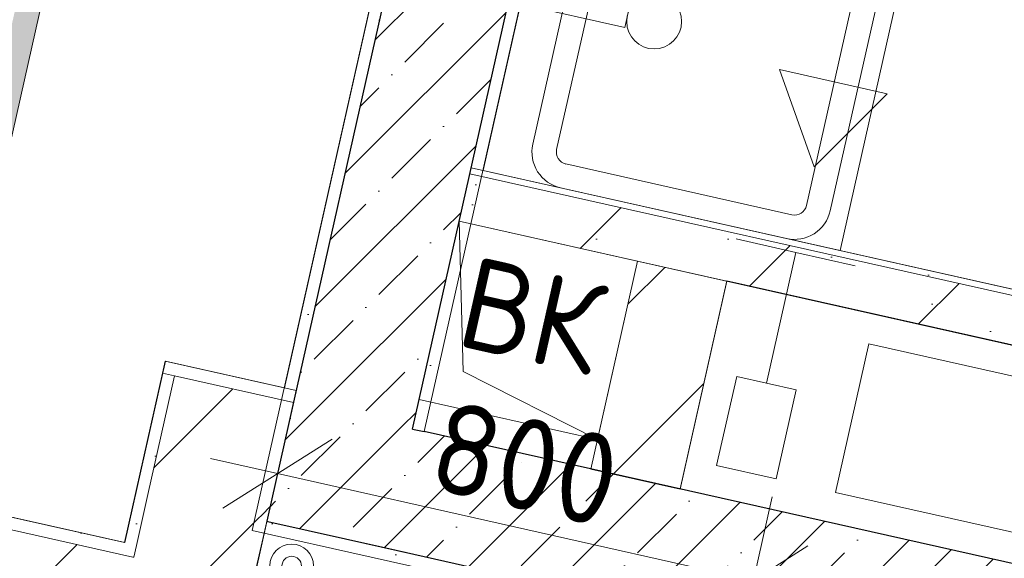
# Model space of a CAD drawing. Header units: millimetres. Extents: x -7145539 to -6664766, y 5874041 to 6141700.
# Tile 152 of 177: x -6924746 to -6923130, y 5899194 to 5900078. Entities that reach past the tile are written whole.
import ezdxf
from ezdxf.enums import TextEntityAlignment as Align

# ---------------------------------------------------------------- set-up
doc = ezdxf.new("R2010")
doc.units = ezdxf.units.MM
doc.header["$MEASUREMENT"] = 0
doc.linetypes.add('Штрихпунктирная', pattern=[670.277762, 352.777767, -176.388884, 0, -141.111112])
for name, color, linetype in [('S - квартира_помещение.АР', 7, 'Continuous'), ('S - МОП.АР', 7, 'Continuous'), ('АР-Мебель_Сантехника.АР', 7, 'Continuous'), ('АР-Стены_внутренние_пилоны.АР', 7, 'Continuous'), ('АР-Стены_Перегородки_100_.АР', 7, 'Continuous'), ('АР-Стены_Перегородки_шахты_.АР', 7, 'Continuous'), ('АР-Чертеж-Оси_Осевые размеры.АР', 7, 'Continuous'), ('АР-Чертеж-Размеры.АР', 7, 'Continuous'), ('ИОС-Шахты и отверстия.АР', 7, 'Continuous')]:
    doc.layers.add(name, color=color, linetype=linetype)
for name, color, linetype, lineweight in [('S - квартира_помещение.АР_Ном._пера__101', 252, 'Continuous', 0), ('АР-Мебель_Сантехника.АР_Ном._пера__101', 252, 'Continuous', 0), ('АР-Стены_внутренние_пилоны.АР_Ном._пера__1', 7, 'Continuous', 15), ('АР-Стены_Перегородки_100_.АР_Ном._пера__1', 7, 'Continuous', 15), ('АР-Стены_Перегородки_шахты_.АР_Ном._пера__1', 7, 'Continuous', 15), ('АР-Чертеж-Оси_Осевые размеры.АР_Ном._пера__120', 7, 'Continuous', 0), ('АР-Чертеж-Размеры.АР_Ном._пера__1', 7, 'Continuous', 0), ('Двери Archicad_Ном._пера__120', 7, 'Continuous', 0), ('ИОС-Шахты и отверстия.АР_Ном._пера__1', 7, 'Continuous', 0), ('Паспорта Зон Archicad_Ном._пера__1', 7, 'Continuous', 0)]:
    doc.layers.add(name, color=color, linetype=linetype, lineweight=lineweight)
doc.styles.add('РЎР“Р•РќР•Р\xa0Р\x98Р\xa0_РЎРўР\x98Р›Р¬_1', font='txt')
doc.styles.add('РЎР“Р•РќР•Р\xa0Р\x98Р\xa0_РЎРўР\x98Р›Р¬_2', font='GOTHIC.TTF')
doc.styles.add('РЎР“Р•РќР•Р\xa0Р\x98Р\xa0_РЎРўР\x98Р›Р¬_6', font='GOST_Common.ttf')
doc.styles.add('РЎР“Р•РќР•Р\xa0Р\x98Р\xa0_РЎРўР\x98Р›Р¬_7', font='txt')
doc.dimstyles.new('СГЕНЕРИР_СТИЛЬ__1', dxfattribs={"dimtxt": 150, "dimasz": 142.5, "dimexe": 0.18, "dimexo": 0.0625, "dimgap": 0, "dimtad": 1, "dimdec": 0, "dimzin": 0, "dimdsep": 46, "dimtxsty": 'РЎР“Р•РќР•Р\xa0Р\x98Р\xa0_РЎРўР\x98Р›Р¬_6', "dimblk": 'ARROWHEAD_6', "dimblk1": 'ARROWHEAD_6', "dimblk2": 'ARROWHEAD_6', "dimcen": 0.09, "dimse1": 1, "dimse2": 1, "dimclrd": 7, "dimclre": 7, "dimclrt": 7, "dimazin": 0, "dimtfac": 1, "dimtdec": 4, "dimtmove": 0, "dimatfit": 3, "dimfxl": 1, "dimtolj": 1, "dimtzin": 0, "dimarcsym": 0})
pattern_1 = [(45, (-6321637.81, 6319297.94), (-111.369318, 111.369318), [0, -105, 0, -157.5]), (110, (-6321287.81, 6319297.94), (148.001588, 53.868173), [0, -77, 0, -133])]
pattern_2 = [(45, (-6321637.81, 6318947.94), (-84.852814, 84.852814), []), (45, (-6321680.24, 6318990.37), (-84.852814, 84.852814), [90, -30, 0, -30])]
pattern_3 = [(45, (-6321637.81, 6318947.94), (-127.279217, 127.279217), [])]

# ---------------------------------------------------------------- blocks, each defined once
blk = doc.blocks.new('Кухня_4_39_1', base_point=(-6922807.4, 5900967.1))
at = {"layer": 'S - квартира_помещение.АР_Ном._пера__101', "color": 252, "linetype": 'Continuous', "lineweight": 0, "flags": 128}
blk.add_lwpolyline([(-6923985.5, 5899830.5), (-6920960.6, 5899151.1), (-6920253.9, 5902297.8), (-6923278.8, 5902977.2)], close=True, dxfattribs=at)
at = {"layer": 'Паспорта Зон Archicad_Ном._пера__1', "color": 7, "lineweight": 0, "style": 'РЎР“Р•РќР•Р\xa0Р\x98Р\xa0_РЎРўР\x98Р›Р¬_1'}
blk.add_attdef('ROOM_NUMBER', text='', height=250, rotation=347.3411, dxfattribs=at).set_placement((-6922322, 5901262.7), align=Align.MIDDLE_CENTER)
blk = doc.blocks.new('Секция Белфаст 1-створчатая с Мойкой 23[129]_1', base_point=(-6923399.8, 5899698.9))
at = {"layer": 'АР-Мебель_Сантехника.АР_Ном._пера__101', "color": 252, "linetype": 'Continuous', "lineweight": 0}
for p, q in [((-6923853.8, 5900415.8), (-6923985.3, 5899830.4)), ((-6923268.4, 5900284.4), (-6923853.8, 5900415.8)), ((-6923735.7, 5900348.3), (-6923364.9, 5900265.1)), ((-6923812.2, 5900099), (-6923759.6, 5900333.2)), ((-6923268.4, 5900284.4), (-6923356.2, 5900304.1)), ((-6923399.8, 5899698.9), (-6923268.4, 5900284.4)), ((-6923349.8, 5900241.2), (-6923455, 5899772.8)), ((-6923864.8, 5899864.9), (-6923812.2, 5900099)), ((-6923985.3, 5899830.4), (-6923399.8, 5899698.9)), ((-6923478.9, 5899757.7), (-6923849.7, 5899841)), ((-6923399.8, 5899698.9), (-6923487.7, 5899718.7))]:
    blk.add_line(p, q, dxfattribs=at)
at = {"layer": 'АР-Мебель_Сантехника.АР_Ном._пера__101', "color": 252, "linetype": 'Continuous', "lineweight": 0, "flags": 128}
blk.add_lwpolyline([(-6923851.2, 5900107.8), (-6923798.6, 5900342, -0.414214), (-6923726.9, 5900387.4), (-6923356.2, 5900304.1, -0.414214), (-6923310.8, 5900232.4), (-6923416, 5899764.1, -0.414214), (-6923487.7, 5899718.7), (-6923858.4, 5899801.9, -0.414214), (-6923903.8, 5899873.6)], format="xyb", close=True, dxfattribs=at)
blk.add_lwpolyline([(-6923753.2, 5900065.3), (-6923744.4, 5900104.3), (-6923915.1, 5900142.7), (-6923923.9, 5900103.6)], close=True, dxfattribs=at)
at = {"layer": 'АР-Мебель_Сантехника.АР_Ном._пера__101', "color": 252, "linetype": 'Continuous', "lineweight": 0}
blk.add_circle((-6923704.9, 5900074.9), 45, dxfattribs=at)
for centre, start, end in [((-6923740.1, 5900328.8), 77.3411, 167.3411), ((-6923369.3, 5900245.5), 347.3411, 77.3411), ((-6923845.3, 5899860.5), 167.3411, 257.3411), ((-6923474.5, 5899777.2), 257.3411, 347.3411)]:
    blk.add_arc(centre, 20, start, end, dxfattribs=at)
blk = doc.blocks.new('Стена_244_1', base_point=(-6924223, 5899320.5))
at = {"layer": 'АР-Стены_внутренние_пилоны.АР', "linetype": 'Continuous', "lineweight": 0, "true_color": 0x000000}
h = blk.add_hatch(dxfattribs=at)
h.set_pattern_fill('ЖЕЛЕЗОБЕТОН__PROJECT__0001', color=18, style=0, pattern_type=2)
h.set_pattern_definition(pattern_2)
h.paths.add_polyline_path([(-6924338.6, 5899254.2), (-6924105.4, 5899388.1), (-6924101.4, 5899405.9), (-6924296.5, 5899449.8), (-6924340.3, 5899254.6)])
h = blk.add_hatch(dxfattribs=at)
h.set_pattern_fill('ЖЕЛЕЗОБЕТОН__PROJECT__0001', color=18, style=0, pattern_type=2)
h.set_pattern_definition(pattern_2)
h.paths.add_polyline_path([(-6924145.2, 5899210.8), (-6922467, 5898833.9), (-6922423.1, 5899029), (-6924081.9, 5899401.6), (-6924105.4, 5899388.1)])
h = blk.add_hatch(dxfattribs=at)
h.set_pattern_fill('ЖЕЛЕЗОБЕТОН__PROJECT__0001', color=18, style=0, pattern_type=2)
h.set_pattern_definition(pattern_2)
h.paths.add_polyline_path([(-6924105.4, 5899388.1), (-6924081.9, 5899401.6), (-6924101.4, 5899405.9)])
h = blk.add_hatch(dxfattribs=at)
h.set_pattern_fill('ЖЕЛЕЗОБЕТОН__PROJECT__0001', color=18, style=0, pattern_type=2)
h.set_pattern_definition(pattern_2)
h.paths.add_polyline_path([(-6924105.4, 5899388.1), (-6924338.6, 5899254.2), (-6924145.2, 5899210.8)])
h = blk.add_hatch(dxfattribs=at)
h.set_pattern_fill('ШТУКАТУРКА__ГИПС_01_0001', color=18, style=0, pattern_type=2)
h.set_pattern_definition(pattern_1)
h.paths.add_polyline_path([(-6924359.8, 5899259), (-6924364.2, 5899239.5), (-6924340.7, 5899253), (-6924340.3, 5899254.6)])
h = blk.add_hatch(dxfattribs=at)
h.set_pattern_fill('ШТУКАТУРКА__ГИПС_01_0001', color=18, style=0, pattern_type=2)
h.set_pattern_definition(pattern_1)
h.paths.add_polyline_path([(-6924364.2, 5899239.5), (-6924344.7, 5899235.1), (-6924340.7, 5899253)])
h = blk.add_hatch(dxfattribs=at)
h.set_pattern_fill('ШТУКАТУРКА__ГИПС_01_0001', color=18, style=0, pattern_type=2)
h.set_pattern_definition(pattern_1)
h.paths.add_polyline_path([(-6923579.3, 5899083.7), (-6924338.6, 5899254.2), (-6924340.7, 5899253), (-6924344.7, 5899235.1), (-6923583.7, 5899064.2)])
h = blk.add_hatch(dxfattribs=at)
h.set_pattern_fill('ШТУКАТУРКА__ГИПС_01_0001', color=18, style=0, pattern_type=2)
h.set_pattern_definition(pattern_1)
h.paths.add_polyline_path([(-6924340.3, 5899254.6), (-6924340.7, 5899253), (-6924338.6, 5899254.2)])
at = {"layer": 'АР-Стены_внутренние_пилоны.АР_Ном._пера__1', "color": 7, "linetype": 'Continuous', "lineweight": 30}
for p, q in [((-6924296.5, 5899449.8), (-6924340.3, 5899254.6)), ((-6924101.4, 5899405.9), (-6924081.9, 5899401.6)), ((-6924340.3, 5899254.6), (-6924338.6, 5899254.2)), ((-6924338.6, 5899254.2), (-6924145.2, 5899210.8)), ((-6924145.2, 5899210.8), (-6923559.8, 5899079.3))]:
    blk.add_line(p, q, dxfattribs=at)
at = {"layer": 'АР-Стены_внутренние_пилоны.АР_Ном._пера__1', "color": 7, "linetype": 'Continuous', "lineweight": 30, "flags": 128}
blk.add_lwpolyline([(-6922423.1, 5899029), (-6924081.9, 5899401.6)], dxfattribs=at)
at = {"layer": 'АР-Стены_внутренние_пилоны.АР_Ном._пера__1', "color": 7, "linetype": 'Continuous', "lineweight": 0, "flags": 128}
for points in [[(-6924364.2, 5899239.5), (-6924359.8, 5899259)], [(-6924364.2, 5899239.5), (-6923583.7, 5899064.2)]]:
    blk.add_lwpolyline(points, dxfattribs=at)
blk = doc.blocks.new('Стена_277_1', base_point=(-6923391.5, 5903023))
at = {"layer": 'АР-Стены_внутренние_пилоны.АР', "linetype": 'Continuous', "lineweight": 0, "true_color": 0x000000}
h = blk.add_hatch(dxfattribs=at)
h.set_pattern_fill('ШТУКАТУРКА__ГИПС_01_0001', color=18, style=0, pattern_type=2)
h.set_pattern_definition(pattern_1)
h.paths.add_polyline_path([(-6924081.9, 5899401.6), (-6923278.8, 5902977.2), (-6923298.3, 5902981.6), (-6924101.4, 5899405.9)])
h = blk.add_hatch(dxfattribs=at)
h.set_pattern_fill('ЖЕЛЕЗОБЕТОН__PROJECT__0001', color=18, style=0, pattern_type=2)
h.set_pattern_definition(pattern_2)
h.paths.add_polyline_path([(-6924101.4, 5899405.9), (-6923357.5, 5902717.8), (-6923552.7, 5902761.6), (-6924296.5, 5899449.8)])
h = blk.add_hatch(dxfattribs=at)
h.set_pattern_fill('ШТУКАТУРКА__ГИПС_01_0001', color=18, style=0, pattern_type=2)
h.set_pattern_definition(pattern_1)
h.paths.add_polyline_path([(-6924340.3, 5899254.6), (-6923831, 5901522.5), (-6923850.5, 5901526.8), (-6924359.8, 5899259)])
at = {"layer": 'АР-Стены_внутренние_пилоны.АР_Ном._пера__1', "color": 7, "linetype": 'Continuous', "lineweight": 30}
for p, q in [((-6924101.4, 5899405.9), (-6923357.5, 5902717.8)), ((-6923831, 5901522.5), (-6924296.5, 5899449.8)), ((-6924296.5, 5899449.8), (-6924340.3, 5899254.6)), ((-6924101.4, 5899405.9), (-6924081.9, 5899401.6))]:
    blk.add_line(p, q, dxfattribs=at)
at = {"layer": 'АР-Стены_внутренние_пилоны.АР_Ном._пера__1', "color": 7, "linetype": 'Continuous', "lineweight": 0, "flags": 128}
for points in [[(-6924081.9, 5899401.6), (-6923278.8, 5902977.2)], [(-6923850.5, 5901526.8), (-6924359.8, 5899259)]]:
    blk.add_lwpolyline(points, dxfattribs=at)
blk = doc.blocks.new('Полуторная Дверь 23[57]_1', base_point=(-6321637.8, 6318947.9))
at = {"layer": 'Двери Archicad_Ном._пера__120', "linetype": 'Continuous', "lineweight": 0, "true_color": 0xffffff}
blk.add_hatch(color=7, dxfattribs=at).paths.add_polyline_path([(-6924664.6, 5900305.6), (-6924703.7, 5900314.3), (-6924931.5, 5899299.6), (-6924892.5, 5899290.8)])
at = {"layer": 'Двери Archicad_Ном._пера__120', "color": 7, "linetype": 'Continuous', "lineweight": 0}
blk.add_line((-6924664.6, 5900305.6), (-6924892.5, 5899290.8), dxfattribs=at)
blk.add_arc((-6924892.5, 5899290.8), 1040, 77.3423, 167.3423, dxfattribs=at)
blk = doc.blocks.new('Стена_294_1', base_point=(-6924483, 5899075.9))
at = {"layer": 'АР-Стены_внутренние_пилоны.АР', "linetype": 'Continuous', "lineweight": 0, "true_color": 0x000000}
h = blk.add_hatch(dxfattribs=at)
h.set_pattern_fill('ШТУКАТУРКА__ГИПС_01_0001', color=18, style=0, pattern_type=2)
h.set_pattern_definition(pattern_1)
h.paths.add_polyline_path([(-6924869.6, 5899265.2), (-6924578.1, 5899199.7), (-6924573.8, 5899219.3), (-6924865.2, 5899284.7)])
h = blk.add_hatch(dxfattribs=at)
h.set_pattern_fill('БЛОКИ_БЕТОННЫЕ_ЭФФЕКТИВН_78', color=18, style=0, pattern_type=2)
h.set_pattern_definition(pattern_3)
h.paths.add_polyline_path([(-6924890.4, 5899172.5), (-6924913.4, 5899070.1), (-6924602.5, 5899000.2), (-6924559, 5899193.6), (-6924560.3, 5899195.7), (-6924869.6, 5899265.2)])
h = blk.add_hatch(dxfattribs=at)
h.set_pattern_fill('ШТУКАТУРКА__ГИПС_01_0001', color=18, style=0, pattern_type=2)
h.set_pattern_definition(pattern_1)
h.paths.add_polyline_path([(-6924573.8, 5899219.3), (-6924578.1, 5899199.7), (-6924560.3, 5899195.7)])
h = blk.add_hatch(dxfattribs=at)
h.set_pattern_fill('ШТУКАТУРКА__ГИПС_01_0001', color=18, style=0, pattern_type=2)
h.set_pattern_definition(pattern_1)
h.paths.add_polyline_path([(-6924554.2, 5899214.9), (-6924573.8, 5899219.3), (-6924560.3, 5899195.7), (-6924558.6, 5899195.4)])
h = blk.add_hatch(dxfattribs=at)
h.set_pattern_fill('БЛОКИ_БЕТОННЫЕ_ЭФФЕКТИВН_78', color=18, style=0, pattern_type=2)
h.set_pattern_definition(pattern_3)
h.paths.add_polyline_path([(-6924602.5, 5899000.2), (-6924425.2, 5898960.4), (-6924559, 5899193.6)])
h = blk.add_hatch(dxfattribs=at)
h.set_pattern_fill('БЛОКИ_БЕТОННЫЕ_ЭФФЕКТИВН_78', color=18, style=0, pattern_type=2)
h.set_pattern_definition(pattern_3)
h.paths.add_polyline_path([(-6924560.3, 5899195.7), (-6924559, 5899193.6), (-6924558.6, 5899195.4)])
h = blk.add_hatch(dxfattribs=at)
h.set_pattern_fill('БЛОКИ_БЕТОННЫЕ_ЭФФЕКТИВН_78', color=18, style=0, pattern_type=2)
h.set_pattern_definition(pattern_3)
h.paths.add_polyline_path([(-6924407.3, 5898956.4), (-6924363.5, 5899151.5), (-6924558.6, 5899195.4), (-6924559, 5899193.6), (-6924425.2, 5898960.4)])
at = {"layer": 'АР-Стены_внутренние_пилоны.АР_Ном._пера__1', "color": 7, "linetype": 'Continuous', "lineweight": 15}
for p, q in [((-6924560.3, 5899195.7), (-6924869.6, 5899265.2)), ((-6924558.6, 5899195.4), (-6924554.2, 5899214.9)), ((-6924558.6, 5899195.4), (-6924560.3, 5899195.7))]:
    blk.add_line(p, q, dxfattribs=at)
at = {"layer": 'АР-Стены_внутренние_пилоны.АР_Ном._пера__1', "color": 7, "linetype": 'Continuous', "lineweight": 0, "flags": 128}
blk.add_lwpolyline([(-6924573.8, 5899219.3), (-6924865.2, 5899284.7)], dxfattribs=at)
at = {"layer": 'Двери Archicad_Ном._пера__120', "color": 7, "linetype": 'Continuous', "lineweight": 0}
blk.add_blockref('Полуторная Дверь 23[57]_1', (-6321637.8, 6318947.9), dxfattribs=at)
blk = doc.blocks.new('Стена_298_1', base_point=(-6923832.8, 5899232.9))
at = {"layer": 'АР-Стены_Перегородки_100_.АР', "linetype": 'Continuous', "lineweight": 0, "true_color": 0x000000}
h = blk.add_hatch(dxfattribs=at)
h.set_pattern_fill('БЛОКИ_БЕТОННЫЕ_ЭФФЕКТИВН_78', color=18, style=0, pattern_type=2)
h.set_pattern_definition(pattern_3)
h.paths.add_polyline_path([(-6923662.3, 5899307.3), (-6923585.7, 5899648.4), (-6923732, 5899681.3), (-6923808.7, 5899340.2)])
at = {"layer": 'АР-Стены_Перегородки_100_.АР_Ном._пера__1', "color": 7, "linetype": 'Continuous', "lineweight": 15, "flags": 128}
for points in [[(-6923732, 5899681.3), (-6923808.7, 5899340.2)], [(-6923585.7, 5899648.4), (-6923732, 5899681.3)], [(-6923662.3, 5899307.3), (-6923585.7, 5899648.4)], [(-6923808.7, 5899340.2), (-6923662.3, 5899307.3)]]:
    blk.add_lwpolyline(points, dxfattribs=at)
blk = doc.blocks.new('Стена_303_1', base_point=(-6924416.1, 5899373.8))
at = {"layer": 'АР-Стены_внутренние_пилоны.АР', "linetype": 'Continuous', "lineweight": 0, "true_color": 0x000000}
h = blk.add_hatch(dxfattribs=at)
h.set_pattern_fill('ШТУКАТУРКА__ГИПС_01_0001', color=18, style=0, pattern_type=2)
h.set_pattern_definition(pattern_1)
h.paths.add_polyline_path([(-6924573.8, 5899219.3), (-6924554.2, 5899214.9), (-6924491.7, 5899493.3), (-6924511.2, 5899497.6)])
h = blk.add_hatch(dxfattribs=at)
h.set_pattern_fill('БЛОКИ_БЕТОННЫЕ_ЭФФЕКТИВН_78', color=18, style=0, pattern_type=2)
h.set_pattern_definition(pattern_3)
h.paths.add_polyline_path([(-6924491.7, 5899493.3), (-6924535.5, 5899298.1), (-6924340.4, 5899254.3)])
h = blk.add_hatch(dxfattribs=at)
h.set_pattern_fill('БЛОКИ_БЕТОННЫЕ_ЭФФЕКТИВН_78', color=18, style=0, pattern_type=2)
h.set_pattern_definition(pattern_3)
h.paths.add_polyline_path([(-6924296.6, 5899449.4), (-6924491.7, 5899493.3), (-6924340.4, 5899254.3)])
h = blk.add_hatch(dxfattribs=at)
h.set_pattern_fill('БЛОКИ_БЕТОННЫЕ_ЭФФЕКТИВН_78', color=18, style=0, pattern_type=2)
h.set_pattern_definition(pattern_3)
h.paths.add_polyline_path([(-6924363.5, 5899151.5), (-6924340.4, 5899254.3), (-6924535.5, 5899298.1), (-6924558.6, 5899195.4)])
at = {"layer": 'АР-Стены_внутренние_пилоны.АР_Ном._пера__1', "color": 7, "linetype": 'Continuous', "lineweight": 15}
for p, q in [((-6924491.7, 5899493.3), (-6924535.5, 5899298.1)), ((-6924491.7, 5899493.3), (-6924511.2, 5899497.6)), ((-6924296.6, 5899449.4), (-6924491.7, 5899493.3)), ((-6924535.5, 5899298.1), (-6924554.2, 5899214.9)), ((-6924558.6, 5899195.4), (-6924554.2, 5899214.9))]:
    blk.add_line(p, q, dxfattribs=at)
at = {"layer": 'АР-Стены_внутренние_пилоны.АР_Ном._пера__1', "color": 7, "linetype": 'Continuous', "lineweight": 0, "flags": 128}
blk.add_lwpolyline([(-6924511.2, 5899497.6), (-6924573.8, 5899219.3)], dxfattribs=at)
at = {"layer": 'АР-Стены_внутренние_пилоны.АР_Ном._пера__1', "color": 7, "linetype": 'Continuous', "lineweight": 15, "flags": 128}
blk.add_lwpolyline([(-6924363.5, 5899151.5), (-6924340.4, 5899254.3)], dxfattribs=at)
blk = doc.blocks.new('Стена_308_1', base_point=(-6924318.5, 5899351.9))
at = {"layer": 'АР-Стены_внутренние_пилоны.АР', "linetype": 'Continuous', "lineweight": 0, "true_color": 0x000000}
h = blk.add_hatch(dxfattribs=at)
h.set_pattern_fill('ШТУКАТУРКА__ГИПС_01_0001', color=18, style=0, pattern_type=2)
h.set_pattern_definition(pattern_1)
h.paths.add_polyline_path([(-6924511.2, 5899497.6), (-6924491.7, 5899493.3), (-6924506.9, 5899517.2)])
h = blk.add_hatch(dxfattribs=at)
h.set_pattern_fill('ШТУКАТУРКА__ГИПС_01_0001', color=18, style=0, pattern_type=2)
h.set_pattern_definition(pattern_1)
h.paths.add_polyline_path([(-6924292.2, 5899468.9), (-6924506.9, 5899517.2), (-6924491.7, 5899493.3), (-6924296.6, 5899449.4)])
at = {"layer": 'АР-Стены_внутренние_пилоны.АР_Ном._пера__1', "color": 7, "linetype": 'Continuous', "lineweight": 15}
for p, q in [((-6924491.7, 5899493.3), (-6924511.2, 5899497.6)), ((-6924296.6, 5899449.4), (-6924491.7, 5899493.3)), ((-6924296.6, 5899449.4), (-6924296.6, 5899449.4))]:
    blk.add_line(p, q, dxfattribs=at)
at = {"layer": 'АР-Стены_внутренние_пилоны.АР_Ном._пера__1', "color": 7, "linetype": 'Continuous', "lineweight": 0, "flags": 128}
for points in [[(-6924506.9, 5899517.2), (-6924511.2, 5899497.6)], [(-6924292.2, 5899468.9), (-6924506.9, 5899517.2)], [(-6924292.2, 5899468.9), (-6924296.6, 5899449.4)]]:
    blk.add_lwpolyline(points, dxfattribs=at)
at = {"layer": 'АР-Стены_внутренние_пилоны.АР_Ном._пера__1', "color": 7, "linetype": 'Continuous', "lineweight": 15, "flags": 128}
blk.add_lwpolyline([(-6924296.6, 5899449.4), (-6924340.4, 5899254.3)], dxfattribs=at)
blk = doc.blocks.new('Стандартный Маркер Сетки[165]_1', base_point=(-6922938.8, 5905493.5))
at = {"layer": 'АР-Чертеж-Оси_Осевые размеры.АР_Ном._пера__120', "color": 7, "linetype": 'Штрихпунктирная', "lineweight": 0}
blk.add_line((-6923157.9, 5904517.8), (-6927720.4, 5884203.4), dxfattribs=at)
at = {"layer": 'АР-Чертеж-Оси_Осевые размеры.АР_Ном._пера__120', "color": 7, "lineweight": 0, "style": 'РЎР“Р•РќР•Р\xa0Р\x98Р\xa0_РЎРўР\x98Р›Р¬_2'}
blk.add_attdef('AC_MarkerText_1', text='', height=350, rotation=347.3417, dxfattribs=at).set_placement((-6927979.2, 5882920.9), align=Align.TOP_CENTER)
blk = doc.blocks.new('Стандартный Маркер Сетки[185]_1', base_point=(-6922938.8, 5905493.5))
at = {"layer": 'АР-Чертеж-Оси_Осевые размеры.АР_Ном._пера__120', "color": 7, "linetype": 'Штрихпунктирная', "lineweight": 0}
blk.add_line((-6923157.9, 5904517.8), (-6927720.4, 5884203.4), dxfattribs=at)
at = {"layer": 'АР-Чертеж-Оси_Осевые размеры.АР_Ном._пера__120', "color": 7, "lineweight": 0, "style": 'РЎР“Р•РќР•Р\xa0Р\x98Р\xa0_РЎРўР\x98Р›Р¬_2'}
blk.add_attdef('AC_MarkerText_1', text='', height=350, rotation=347.3417, dxfattribs=at).set_placement((-6927979.2, 5882920.9), align=Align.TOP_CENTER)
blk = doc.blocks.new('*D1245', base_point=(-6321637.8, 6318947.9))
at = {"layer": 'АР-Чертеж-Размеры.АР_Ном._пера__1', "color": 7, "linetype": 'Continuous', "lineweight": 0, "transparency": 16777216}
for p, q in [((-6924292, 5899469.8), (-6924353.6, 5899195.4)), ((-6924233.2, 5899389.4), (-6924412.4, 5899275.9)), ((-6924322.8, 5899332.6), (-6924432.6, 5899357.3)), ((-6923542.3, 5899157.3), (-6924322.8, 5899332.6)), ((-6923511.4, 5899294.5), (-6923573.1, 5899020.1)), ((-6923631.9, 5899100.6), (-6923452.6, 5899214.1)), ((-6923432.5, 5899132.7), (-6923542.3, 5899157.3))]:
    blk.add_line(p, q, dxfattribs=at)
at = {"layer": 'АР-Чертеж-Размеры.АР_Ном._пера__1', "color": 7, "lineweight": 0, "transparency": 16777216, "insert": (-6924081.2, 5899309.1), "char_height": 150, "attachment_point": 7, "rotation": 347.3417, "style": 'РЎР“Р•РќР•Р\xa0Р\x98Р\xa0_РЎРўР\x98Р›Р¬_6'}
blk.add_mtext('\\A1;{\\pql;\\fGOST Common|b0|i0|c204|p0;\\W1.000000;800}', dxfattribs=at)
blk = doc.blocks.new('ARROWHEAD_6')
at = {"color": 0, "linetype": 'Continuous', "lineweight": 0}
for p, q in [((-0.5, -0.5), (0.5, 0.5)), ((0, 0), (-1, 0))]:
    blk.add_line(p, q, dxfattribs=at)
blk = doc.blocks.new('*D1259', base_point=(-6321637.8, 6318947.9))
at = {"layer": 'АР-Чертеж-Размеры.АР_Ном._пера__1', "color": 7, "linetype": 'Continuous', "lineweight": 0, "transparency": 16777216}
for p, q in [((-6924933.4, 5901770.1), (-6924908.7, 5901879.8)), ((-6924876.6, 5901680.4), (-6924990.1, 5901859.7)), ((-6924796.2, 5901739.2), (-6925070.6, 5901800.9)), ((-6925461.5, 5899418.6), (-6924933.4, 5901770.1)), ((-6925518.2, 5899508.2), (-6925404.7, 5899329)), ((-6925324.3, 5899387.8), (-6925598.7, 5899449.4)), ((-6925486.1, 5899308.9), (-6925461.5, 5899418.6))]:
    blk.add_line(p, q, dxfattribs=at)
at = {"layer": 'АР-Чертеж-Размеры.АР_Ном._пера__1', "color": 7, "lineweight": 0, "transparency": 16777216, "insert": (-6925277.3, 5900375.6), "char_height": 150, "attachment_point": 7, "rotation": 77.3417, "style": 'РЎР“Р•РќР•Р\xa0Р\x98Р\xa0_РЎРўР\x98Р›Р¬_6'}
blk.add_mtext('\\A1;{\\pql;\\fGOST Common|b0|i0|c204|p0;\\W1.000000;2\xa0410}', dxfattribs=at)
blk = doc.blocks.new('*D1260', base_point=(-6321637.8, 6318947.9))
at = {"layer": 'АР-Чертеж-Размеры.АР_Ном._пера__1', "color": 7, "linetype": 'Continuous', "lineweight": 0, "transparency": 16777216}
for p, q in [((-6925249.5, 5903122.2), (-6925224.9, 5903232)), ((-6925192.8, 5903032.6), (-6925306.2, 5903211.8)), ((-6925112.3, 5903091.4), (-6925386.7, 5903153)), ((-6926051.6, 5899551.2), (-6925249.5, 5903122.2)), ((-6926108.3, 5899640.8), (-6925994.8, 5899461.6)), ((-6925914.4, 5899520.4), (-6926188.8, 5899582)), ((-6926076.2, 5899441.4), (-6926051.6, 5899551.2))]:
    blk.add_line(p, q, dxfattribs=at)
at = {"layer": 'АР-Чертеж-Размеры.АР_Ном._пера__1', "color": 7, "lineweight": 0, "transparency": 16777216, "insert": (-6925732.1, 5901110.6), "char_height": 150, "attachment_point": 7, "rotation": 77.3411, "style": 'РЎР“Р•РќР•Р\xa0Р\x98Р\xa0_РЎРўР\x98Р›Р¬_6'}
blk.add_mtext('\\A1;{\\pql;\\fGOST Common|b0|i0|c204|p0;\\W1.000000;3\xa0660}', dxfattribs=at)
blk = doc.blocks.new('Стена_390_1', base_point=(-6924016, 5899786.1))
at = {"layer": 'АР-Стены_Перегородки_шахты_.АР', "linetype": 'Continuous', "lineweight": 0, "true_color": 0x000000}
h = blk.add_hatch(dxfattribs=at)
h.set_pattern_fill('ШТУКАТУРКА__ГИПС_01_0001', color=18, style=0, pattern_type=2)
h.set_pattern_definition(pattern_1)
h.paths.add_polyline_path([(-6922414.6, 5899477.7), (-6924005, 5899834.9), (-6924007.2, 5899825.1), (-6922416.8, 5899467.9)])
h = blk.add_hatch(dxfattribs=at)
h.set_pattern_fill('БУТ__50__0001', color=18, style=0, pattern_type=2)
h.set_pattern_definition([(45, (-6321637.81, 6318947.94), (-169.70563, 169.70563), []), (90, (-6321807.52, 6319117.65), (-216, 0), [0, -144, 0, -216]), (155, (-6321637.81, 6319287.35), (91.285545, 195.76248), [0, -105.6, 0, -182.4])])
h.paths.add_polyline_path([(-6922416.8, 5899467.9), (-6924007.2, 5899825.1), (-6924024.8, 5899747), (-6922434.3, 5899389.8)])
at = {"layer": 'АР-Стены_Перегородки_шахты_.АР_Ном._пера__1', "color": 7, "linetype": 'Continuous', "lineweight": 15}
blk.add_line((-6922416.8, 5899467.9), (-6924007.2, 5899825.1), dxfattribs=at)
at = {"layer": 'АР-Стены_Перегородки_шахты_.АР_Ном._пера__1', "color": 7, "linetype": 'Continuous', "lineweight": 0, "flags": 128}
for points in [[(-6924005, 5899834.9), (-6924007.2, 5899825.1)], [(-6922414.6, 5899477.7), (-6924005, 5899834.9)], [(-6922414.6, 5899477.7), (-6922416.8, 5899467.9)]]:
    blk.add_lwpolyline(points, dxfattribs=at)
at = {"layer": 'АР-Стены_Перегородки_шахты_.АР_Ном._пера__1', "color": 7, "linetype": 'Continuous', "lineweight": 15, "flags": 128}
for points in [[(-6924007.2, 5899825.1), (-6924024.8, 5899747)], [(-6924024.8, 5899747), (-6922434.3, 5899389.8)]]:
    blk.add_lwpolyline(points, dxfattribs=at)
blk = doc.blocks.new('Символ Проема в Полу 21[202]_1', base_point=(-6923797.8, 5899388.6))
at = {"layer": 'ИОС-Шахты и отверстия.АР_Ном._пера__1', "color": 7, "linetype": 'Continuous', "lineweight": 0, "flags": 128}
for points in [[(-6923797.8, 5899388.6), (-6924090.5, 5899454.3), (-6924024.8, 5899747), (-6924018.1, 5899500.2)], [(-6924018.1, 5899500.2), (-6924024.8, 5899747), (-6923732, 5899681.3), (-6923797.8, 5899388.6)]]:
    blk.add_lwpolyline(points, close=True, dxfattribs=at)

msp = doc.modelspace()

# ---------------------------------------------------------------- linework, layer by layer
at = {"layer": 'S - квартира_помещение.АР', "color": 254, "linetype": 'Continuous', "lineweight": 0, "true_color": 0xd8d8d8, "flags": 128}
msp.add_lwpolyline([(-6923985.5, 5899830.5), (-6920960.6, 5899151.1), (-6920253.9, 5902297.8), (-6923278.8, 5902977.2)], close=True, dxfattribs=at)
at = {"layer": 'S - МОП.АР', "color": 254, "linetype": 'Continuous', "lineweight": 0, "true_color": 0xdadada, "flags": 128}
msp.add_lwpolyline([(-6927942.1, 5900145.2), (-6926424.9, 5899804.4), (-6926461.1, 5899643.4), (-6924573.4, 5899219.5), (-6924506.5, 5899517.1), (-6924311.4, 5899473.3), (-6923849.2, 5901531.6), (-6924620, 5901704.7), (-6924347.1, 5902919.8), (-6927176.3, 5903555.2), (-6927579.5, 5901759.9)], close=True, dxfattribs=at)
at = {"layer": 'ИОС-Шахты и отверстия.АР_Ном._пера__1', "color": 7, "linetype": 'Continuous', "lineweight": 0}
for p, q in [((-6924395.2, 5899010.4), (-6924340.4, 5899254.3)), ((-6924340.4, 5899254.3), (-6923559.9, 5899079))]:
    msp.add_line(p, q, dxfattribs=at)
for points in [[(-6923442.3, 5899836.6), (-6923499.3, 5899996), (-6923322.6, 5899956.4)], [(-6923585.5, 5899649.2), (-6922658.6, 5899441.1), (-6922735.2, 5899099.6), (-6923662.2, 5899307.8)], [(-6922718.2, 5899403.3), (-6923352.5, 5899545.7), (-6923407.3, 5899301.8), (-6922773, 5899159.3)], [(-6923569.5, 5899492.2), (-6923471.9, 5899470.3), (-6923504.8, 5899324), (-6923602.4, 5899345.9)]]:
    msp.add_lwpolyline(points, close=True, dxfattribs=at)
for points in [[(-6923472.5, 5899695.9), (-6923570.1, 5899717.9)], [(-6923520.7, 5899481.3), (-6923472.5, 5899695.9)], [(-6923472.5, 5899695.9), (-6923374.9, 5899674)]]:
    msp.add_lwpolyline(points, dxfattribs=at)
for radius in [36, 16]:
    msp.add_circle((-6924299.4, 5899181), radius, dxfattribs=at)

# ---------------------------------------------------------------- block references
at = {"layer": 'S - квартира_помещение.АР', "color": 7, "linetype": 'Continuous', "lineweight": 0}
msp.add_blockref('Кухня_4_39_1', (-6922807.4, 5900967.1), dxfattribs=at)
at = {"layer": 'АР-Мебель_Сантехника.АР', "color": 252, "linetype": 'Continuous', "lineweight": 0}
msp.add_blockref('Секция Белфаст 1-створчатая с Мойкой 23[129]_1', (-6923399.8, 5899698.9), dxfattribs=at)
at = {"layer": 'АР-Стены_внутренние_пилоны.АР', "color": 7, "lineweight": 0}
for name, p in [('Стена_277_1', (-6923391.5, 5903023)), ('Стена_294_1', (-6924483, 5899075.9)), ('Стена_308_1', (-6924318.5, 5899351.9)), ('Стена_303_1', (-6924416.1, 5899373.8)), ('Стена_244_1', (-6924223, 5899320.5))]:
    msp.add_blockref(name, p, dxfattribs=at)
at = {"layer": 'АР-Стены_Перегородки_100_.АР', "color": 7, "lineweight": 0}
msp.add_blockref('Стена_298_1', (-6923832.8, 5899232.9), dxfattribs=at)
at = {"layer": 'АР-Стены_Перегородки_шахты_.АР', "color": 7, "lineweight": 0}
msp.add_blockref('Стена_390_1', (-6924016, 5899786.1), dxfattribs=at)
at = {"layer": 'АР-Чертеж-Оси_Осевые размеры.АР', "color": 8, "linetype": 'Continuous', "lineweight": 15}
for name in ['Стандартный Маркер Сетки[165]_1', 'Стандартный Маркер Сетки[185]_1']:
    msp.add_blockref(name, (-6922938.8, 5905493.5), dxfattribs=at)
at = {"layer": 'ИОС-Шахты и отверстия.АР', "color": 7, "linetype": 'Continuous', "lineweight": 0}
msp.add_blockref('Символ Проема в Полу 21[202]_1', (-6923797.8, 5899388.6), dxfattribs=at)

# ---------------------------------------------------------------- texts
at = {"layer": 'ИОС-Шахты и отверстия.АР_Ном._пера__1', "color": 7, "linetype": 'Continuous', "lineweight": 0, "insert": (-6923905.8, 5899592.1), "char_height": 150, "attachment_point": 5, "rotation": 347.3406, "style": 'РЎР“Р•РќР•Р\xa0Р\x98Р\xa0_РЎРўР\x98Р›Р¬_7'}
msp.add_mtext('\\A1;{\\pqc;\\fGOST Common|b1|i0|c204|p0;\\W1.000000;ВК}', dxfattribs=at)

# ---------------------------------------------------------------- dimensions: what is measured, and where the dimension line sits
at = {"layer": 'АР-Чертеж-Размеры.АР', "color": 7, "linetype": 'Continuous', "lineweight": 0}
for base, p1, p2, angle, picture, middle, turn in [((-6925249.5, 5903122.2), (-6924573.8, 5899219.3), (-6925849.4, 5903256.9), 77.3411, '*D1260', (-6925748.9, 5901378.1), 77.3411), ((-6924933.4, 5901770.1), (-6925483.4, 5899423.6), (-6924235.9, 5901613.4), 77.3417, '*D1259', (-6925294.1, 5900643.1), 77.3417), ((-6924322.8, 5899332.6), (-6923559.9, 5899079), (-6924340.4, 5899254.3), 167.3417, '*D1245', (-6923897.7, 5899344.8), 347.3417)]:
    dim = msp.add_linear_dim(base=base, p1=p1, p2=p2, angle=angle, dimstyle='СГЕНЕРИР_СТИЛЬ__1', dxfattribs=at)
    dim.commit()
    dim.dimension.update_dxf_attribs({"geometry": picture, "text_midpoint": middle, "dimtype": 160, "text_rotation": turn})

doc.saveas('drawing.dxf')
